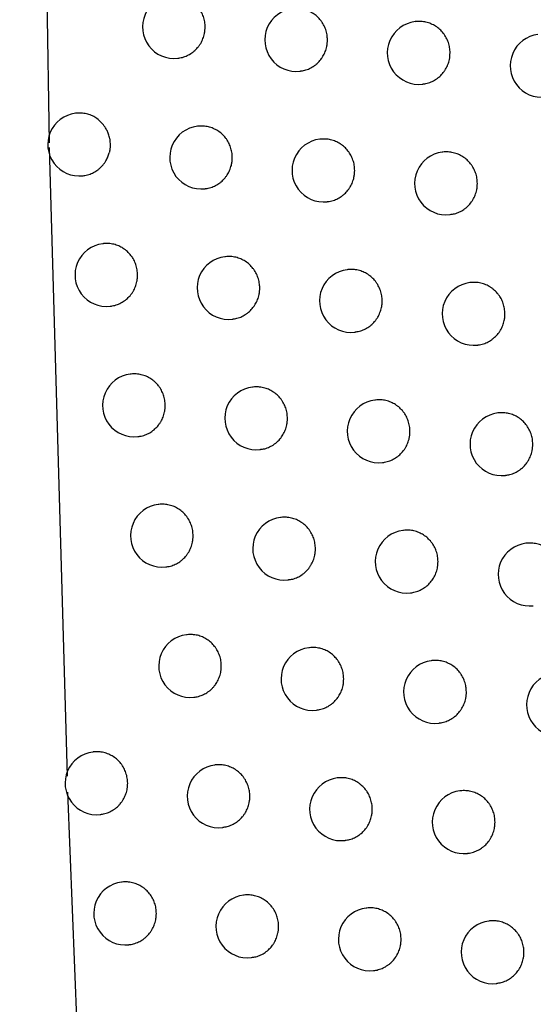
# Model space of a CAD drawing. Header units: millimetres. Extents: x -0.66 to 0.91, y -0.4 to 0.64.
# Tile 160 of 241: x 0.2825 to 0.29067, y 0.01576 to 0.03141. Entities that reach past the tile are written whole.
import ezdxf

# ---------------------------------------------------------------- set-up
doc = ezdxf.new("R2010")
doc.units = ezdxf.units.MM
doc.layers.add('FORMAT', color=7, linetype='Continuous')

msp = doc.modelspace()

# ---------------------------------------------------------------- linework, layer by layer
at = {"layer": 'FORMAT', "color": 7, "linetype": 'Continuous', "lineweight": 25}
for p, q in [((0.2825, 0.06182), (0.282967, 0.029459)), ((0.288796, 0.031384), (0.288788, 0.031383)), ((0.285014, 0.030802), (0.28502, 0.030803)), ((0.286958, 0.030596), (0.286964, 0.030597)), ((0.288907, 0.03039), (0.288913, 0.030391)), ((0.283395, 0.029928), (0.283386, 0.029927)), ((0.285335, 0.029721), (0.285326, 0.02972)), ((0.28728, 0.029515), (0.287271, 0.029514)), ((0.282969, 0.029382), (0.283255, 0.019389)), ((0.289229, 0.029309), (0.289221, 0.029308)), ((0.283505, 0.028934), (0.283511, 0.028935)), ((0.285445, 0.028727), (0.285452, 0.028728)), ((0.28739, 0.028521), (0.287397, 0.028522)), ((0.28934, 0.028316), (0.289347, 0.028316)), ((0.283829, 0.027854), (0.283821, 0.027853)), ((0.285771, 0.027647), (0.285762, 0.027646)), ((0.287717, 0.027441), (0.287708, 0.02744)), ((0.289668, 0.027236), (0.28966, 0.027235)), ((0.28394, 0.02686), (0.283946, 0.02686)), ((0.285881, 0.026653), (0.285888, 0.026654)), ((0.287827, 0.026447), (0.287834, 0.026448)), ((0.289779, 0.026242), (0.289785, 0.026243)), ((0.284268, 0.02578), (0.28426, 0.025779)), ((0.286211, 0.025574), (0.286203, 0.025573)), ((0.288158, 0.025368), (0.28815, 0.025367)), ((0.29011, 0.025163), (0.290102, 0.025162)), ((0.284379, 0.024787), (0.284385, 0.024787)), ((0.286322, 0.02458), (0.286328, 0.024581)), ((0.288269, 0.024374), (0.288276, 0.024375)), ((0.290221, 0.024169), (0.290228, 0.02417)), ((0.284712, 0.023708), (0.284704, 0.023707)), ((0.286656, 0.023502), (0.286648, 0.023501)), ((0.288604, 0.023296), (0.288596, 0.023295)), ((0.290558, 0.023091), (0.29055, 0.02309)), ((0.284823, 0.022714), (0.284829, 0.022715)), ((0.286767, 0.022508), (0.286773, 0.022509)), ((0.288715, 0.022302), (0.288722, 0.022303)), ((0.28516, 0.021637), (0.285152, 0.021636)), ((0.287105, 0.021431), (0.287097, 0.02143)), ((0.289055, 0.021225), (0.289047, 0.021224)), ((0.285271, 0.020643), (0.285277, 0.020644)), ((0.287216, 0.020437), (0.287223, 0.020438)), ((0.289166, 0.020231), (0.289173, 0.020232)), ((0.283671, 0.019773), (0.283663, 0.019772)), ((0.285613, 0.019567), (0.285605, 0.019566)), ((0.287559, 0.019361), (0.287551, 0.01936)), ((0.283263, 0.019136), (0.284041, -0.000927)), ((0.28951, 0.019155), (0.289502, 0.019154)), ((0.283782, 0.018779), (0.283788, 0.01878)), ((0.285724, 0.018573), (0.28573, 0.018574)), ((0.28767, 0.018367), (0.287677, 0.018368)), ((0.289621, 0.018161), (0.289628, 0.018162)), ((0.284127, 0.017704), (0.284119, 0.017703)), ((0.28607, 0.017497), (0.286062, 0.017496)), ((0.288018, 0.017292), (0.28801, 0.017291)), ((0.28997, 0.017086), (0.289962, 0.017085)), ((0.284238, 0.01671), (0.284244, 0.016711)), ((0.286181, 0.016504), (0.286188, 0.016504)), ((0.288129, 0.016298), (0.288135, 0.016299)), ((0.290081, 0.016092), (0.290088, 0.016093))]:
    msp.add_line(p, q, dxfattribs=at)
for centre in [(0.284954, 0.031299), (0.286898, 0.031092), (0.288847, 0.030887), (0.290801, 0.030682), (0.283446, 0.02943), (0.285386, 0.029224), (0.287331, 0.029018), (0.289281, 0.028812), (0.28388, 0.027356), (0.285822, 0.02715), (0.287768, 0.026944), (0.289719, 0.026738), (0.284319, 0.025283), (0.286262, 0.025077), (0.28821, 0.024871), (0.290162, 0.024666), (0.284763, 0.023211), (0.286707, 0.023005), (0.288656, 0.022799), (0.290609, 0.022594), (0.285211, 0.021139), (0.287157, 0.020933), (0.289106, 0.020728), (0.291061, 0.020523), (0.283722, 0.019276), (0.285664, 0.019069), (0.287611, 0.018863), (0.289562, 0.018658), (0.284178, 0.017206), (0.286122, 0.017), (0.288069, 0.016794), (0.290021, 0.016589)]:
    msp.add_arc(centre, 0.0005, 96.8344, 276.8344, dxfattribs=at)
for points, knots in [([(0.301512, 0.021373), (0.300104, 0.027961), (0.297285, 0.041138), (0.293571, 0.061018), (0.2902, 0.080972), (0.288299, 0.094334), (0.287348, 0.101017)], [0, 0, 0, 0, 0.249742, 0.499588, 0.749742, 1, 1, 1, 1]), ([(0.288429, 0.093385), (0.290303, 0.081283), (0.293171, 0.06276), (0.29794, 0.037969), (0.300687, 0.025266), (0.302061, 0.018913)], [0, 0, 0, 0, 0.4851335, 0.7425175, 1, 1, 1, 1]), ([(0.28545, 0.031299), (0.285449, 0.031312), (0.285448, 0.031354), (0.285439, 0.03141), (0.285423, 0.031463), (0.285402, 0.031516), (0.285376, 0.031565), (0.285343, 0.03161), (0.285308, 0.031653), (0.285267, 0.03169), (0.285222, 0.031722), (0.285174, 0.03175), (0.285123, 0.031772), (0.28507, 0.031787), (0.28503, 0.031795), (0.284989, 0.031799), (0.284947, 0.031799), (0.284918, 0.0318), (0.284904, 0.031796), (0.284903, 0.031796)], [0, 0, 0, 0, 0.04883, 0.148152, 0.198762, 0.247768, 0.346906, 0.397507, 0.446606, 0.545928, 0.596619, 0.645905, 0.745604, 0.796488, 0.845951, 0.895758, 0.9461, 0.997172, 1, 1, 1, 1]), ([(0.287395, 0.031093), (0.287393, 0.03112), (0.287392, 0.031162), (0.28738, 0.031217), (0.287368, 0.031258), (0.287347, 0.03131), (0.287321, 0.031359), (0.287288, 0.031404), (0.287252, 0.031447), (0.287211, 0.031485), (0.287166, 0.031516), (0.287118, 0.031544), (0.287067, 0.031566), (0.287014, 0.031581), (0.286973, 0.031589), (0.286932, 0.031593), (0.286891, 0.031593), (0.286862, 0.031593), (0.286848, 0.03159), (0.286847, 0.03159)], [0, 0, 0, 0, 0.098084, 0.148411, 0.199108, 0.248199, 0.34751, 0.398201, 0.447353, 0.546784, 0.597534, 0.646807, 0.746484, 0.79736, 0.84675, 0.896484, 0.946753, 0.997752, 1, 1, 1, 1]), ([(0.289345, 0.030887), (0.289344, 0.030915), (0.289342, 0.030957), (0.28933, 0.031012), (0.289318, 0.031052), (0.289297, 0.031104), (0.28927, 0.031154), (0.289238, 0.031199), (0.289201, 0.031242), (0.28916, 0.031279), (0.289115, 0.031311), (0.289067, 0.031339), (0.289015, 0.031361), (0.288962, 0.031376), (0.288922, 0.031383), (0.288881, 0.031387), (0.288839, 0.031387), (0.28881, 0.031388), (0.288796, 0.031384), (0.288796, 0.031384)], [0, 0, 0, 0, 0.0982199, 0.1486159, 0.1993825, 0.2485421, 0.3479921, 0.3987553, 0.4479503, 0.5474705, 0.5982679, 0.6475335, 0.7471965, 0.7980669, 0.8474011, 0.8970799, 0.9472922, 0.9982354, 1, 1, 1, 1]), ([(0.28502, 0.030804), (0.285029, 0.030805), (0.285052, 0.030807), (0.285088, 0.030816), (0.285141, 0.030832), (0.285191, 0.030856), (0.285238, 0.030886), (0.285271, 0.030911), (0.285302, 0.030939), (0.28533, 0.03097), (0.285356, 0.031003), (0.285379, 0.031038), (0.285406, 0.031087), (0.285426, 0.03114), (0.28544, 0.031197), (0.285448, 0.031246), (0.285449, 0.031281), (0.28545, 0.031299)], [0, 0, 0, 0, 0.038916, 0.097992, 0.157504, 0.272976, 0.331593, 0.391069, 0.44848, 0.506294, 0.564734, 0.624035, 0.681219, 0.796913, 0.855978, 0.92759, 1, 1, 1, 1]), ([(0.286964, 0.0306), (0.286987, 0.030602), (0.287024, 0.030606), (0.287073, 0.030622), (0.287111, 0.030638), (0.287148, 0.030657), (0.287183, 0.03068), (0.287216, 0.030705), (0.287257, 0.030742), (0.287294, 0.030785), (0.287324, 0.030832), (0.287351, 0.030881), (0.287371, 0.030933), (0.287386, 0.030991), (0.287393, 0.03104), (0.287394, 0.031075), (0.287395, 0.031093)], [0, 0, 0, 0, 0.098319, 0.15771, 0.215188, 0.273069, 0.331575, 0.390938, 0.448298, 0.564345, 0.623589, 0.680801, 0.796548, 0.855637, 0.927418, 1, 1, 1, 1]), ([(0.288913, 0.030393), (0.288923, 0.030393), (0.288946, 0.030395), (0.288982, 0.030404), (0.289022, 0.030417), (0.289061, 0.030433), (0.289097, 0.030452), (0.289133, 0.030474), (0.289166, 0.030499), (0.289207, 0.030537), (0.289243, 0.030579), (0.289274, 0.030626), (0.289301, 0.030675), (0.289321, 0.030728), (0.289336, 0.030786), (0.289343, 0.030834), (0.289344, 0.030869), (0.289345, 0.030887)], [0, 0, 0, 0, 0.0399743, 0.0988199, 0.1580987, 0.2154775, 0.2732582, 0.331662, 0.3909197, 0.4482258, 0.5641609, 0.6233446, 0.6805635, 0.7963217, 0.8554142, 0.9273061, 1, 1, 1, 1]), ([(0.283932, 0.029521), (0.283929, 0.029534), (0.283924, 0.029559), (0.283911, 0.029603), (0.28389, 0.029653), (0.283862, 0.029702), (0.28383, 0.029747), (0.283794, 0.029789), (0.283752, 0.029826), (0.283713, 0.029854), (0.283665, 0.029882), (0.283615, 0.029904), (0.283562, 0.029919), (0.283521, 0.029926), (0.283481, 0.029931), (0.283439, 0.029931), (0.28341, 0.02993), (0.283396, 0.029928), (0.283395, 0.029928)], [0, 0, 0, 0, 0.0505111, 0.1013214, 0.1835986, 0.2671863, 0.3238259, 0.4063075, 0.4900965, 0.5468677, 0.6019347, 0.7139241, 0.7709773, 0.8262996, 0.8820044, 0.9389147, 0.9962414, 1, 1, 1, 1]), ([(0.285881, 0.029224), (0.285881, 0.029237), (0.28588, 0.029279), (0.28587, 0.029335), (0.285854, 0.029389), (0.285834, 0.029441), (0.285807, 0.02949), (0.285775, 0.029535), (0.285739, 0.029578), (0.285698, 0.029616), (0.285653, 0.029647), (0.285605, 0.029675), (0.285554, 0.029697), (0.285501, 0.029712), (0.285461, 0.02972), (0.28542, 0.029724), (0.285379, 0.029724), (0.28535, 0.029725), (0.285335, 0.029721), (0.285335, 0.029721)], [0, 0, 0, 0, 0.048853, 0.148222, 0.198856, 0.247885, 0.347071, 0.397696, 0.44681, 0.546162, 0.596869, 0.646151, 0.745844, 0.796726, 0.846169, 0.895957, 0.946278, 0.997331, 1, 1, 1, 1]), ([(0.283932, 0.029521), (0.283937, 0.029465), (0.283944, 0.02939), (0.283928, 0.029318), (0.283923, 0.0293)], [0, 0, 0, 0, 0.750476, 1, 1, 1, 1]), ([(0.287828, 0.029018), (0.287826, 0.029045), (0.287824, 0.029087), (0.287813, 0.029142), (0.287801, 0.029183), (0.28778, 0.029235), (0.287753, 0.029284), (0.287721, 0.02933), (0.287685, 0.029372), (0.287644, 0.02941), (0.287598, 0.029442), (0.28755, 0.02947), (0.287499, 0.029491), (0.287446, 0.029506), (0.287406, 0.029514), (0.287365, 0.029518), (0.287323, 0.029518), (0.287294, 0.029518), (0.28728, 0.029515), (0.28728, 0.029515)], [0, 0, 0, 0, 0.09812, 0.148465, 0.199181, 0.248291, 0.347639, 0.398349, 0.447512, 0.546967, 0.59773, 0.647001, 0.746675, 0.797549, 0.846925, 0.896645, 0.946899, 0.997884, 1, 1, 1, 1]), ([(0.283511, 0.028935), (0.28352, 0.028936), (0.283543, 0.028939), (0.283579, 0.028947), (0.283619, 0.02896), (0.283657, 0.028976), (0.283693, 0.028995), (0.283729, 0.029017), (0.283762, 0.029043), (0.283793, 0.029071), (0.283821, 0.029101), (0.283847, 0.029134), (0.283875, 0.029178), (0.283903, 0.029232), (0.283917, 0.029277), (0.283923, 0.0293)], [0, 0, 0, 0, 0.046981, 0.119248, 0.192047, 0.262223, 0.332888, 0.405101, 0.477851, 0.547754, 0.618146, 0.690084, 0.762559, 0.880379, 1, 1, 1, 1]), ([(0.289779, 0.028812), (0.289778, 0.02884), (0.289776, 0.028882), (0.289764, 0.028937), (0.289752, 0.028978), (0.289731, 0.02903), (0.289704, 0.029079), (0.289672, 0.029125), (0.289635, 0.029167), (0.289594, 0.029205), (0.289549, 0.029237), (0.289501, 0.029264), (0.289449, 0.029286), (0.289396, 0.029301), (0.289355, 0.029308), (0.289314, 0.029313), (0.289273, 0.029312), (0.289244, 0.029313), (0.28923, 0.029309), (0.289229, 0.029309)], [0, 0, 0, 0, 0.0982449, 0.1486536, 0.199433, 0.2486051, 0.3480807, 0.3988571, 0.44806, 0.5475965, 0.5984026, 0.6476666, 0.7473268, 0.7981961, 0.8475197, 0.8971879, 0.9473897, 0.9983222, 1, 1, 1, 1]), ([(0.285451, 0.028729), (0.285461, 0.02873), (0.285484, 0.028732), (0.28552, 0.028741), (0.285573, 0.028757), (0.285623, 0.028781), (0.28567, 0.028811), (0.285703, 0.028836), (0.285734, 0.028864), (0.285762, 0.028895), (0.285788, 0.028928), (0.285811, 0.028963), (0.285837, 0.029012), (0.285858, 0.029065), (0.285872, 0.029123), (0.28588, 0.029171), (0.285881, 0.029206), (0.285881, 0.029224)], [0, 0, 0, 0, 0.039073, 0.098113, 0.157588, 0.272997, 0.331581, 0.391024, 0.448419, 0.506217, 0.564641, 0.623924, 0.681114, 0.796819, 0.855888, 0.927545, 1, 1, 1, 1]), ([(0.287397, 0.028523), (0.287406, 0.028524), (0.287429, 0.028526), (0.287466, 0.028535), (0.287505, 0.028547), (0.287544, 0.028563), (0.28758, 0.028582), (0.287616, 0.028605), (0.287649, 0.02863), (0.28769, 0.028668), (0.287726, 0.02871), (0.287757, 0.028757), (0.287784, 0.028806), (0.287804, 0.028859), (0.287818, 0.028916), (0.287826, 0.028965), (0.287827, 0.029), (0.287828, 0.029018)], [0, 0, 0, 0, 0.039622, 0.098542, 0.157897, 0.215343, 0.273191, 0.331664, 0.390993, 0.448334, 0.56434, 0.623562, 0.68077, 0.796508, 0.855592, 0.927396, 1, 1, 1, 1]), ([(0.289347, 0.02832), (0.28937, 0.028322), (0.289408, 0.028326), (0.289456, 0.028342), (0.289494, 0.028358), (0.289531, 0.028377), (0.289566, 0.028399), (0.2896, 0.028425), (0.289641, 0.028462), (0.289677, 0.028505), (0.289708, 0.028551), (0.289735, 0.028601), (0.289755, 0.028653), (0.28977, 0.028711), (0.289778, 0.02876), (0.289778, 0.028795), (0.289779, 0.028812)], [0, 0, 0, 0, 0.098757, 0.158025, 0.215395, 0.273166, 0.331561, 0.390809, 0.448115, 0.56405, 0.623233, 0.680463, 0.796244, 0.855348, 0.927273, 1, 1, 1, 1]), ([(0.284375, 0.027356), (0.284374, 0.027384), (0.284372, 0.027426), (0.28436, 0.02748), (0.284344, 0.027534), (0.284322, 0.027586), (0.284293, 0.027634), (0.284261, 0.027679), (0.284223, 0.02772), (0.284181, 0.027756), (0.284136, 0.027788), (0.284087, 0.027814), (0.284036, 0.027833), (0.283983, 0.027848), (0.283928, 0.027857), (0.283874, 0.027857), (0.283845, 0.027856), (0.28383, 0.027854), (0.283829, 0.027854)], [0, 0, 0, 0, 0.097828, 0.148024, 0.19859, 0.296771, 0.346603, 0.397158, 0.49556, 0.545501, 0.596163, 0.69501, 0.745177, 0.796068, 0.895336, 0.94572, 0.996834, 1, 1, 1, 1]), ([(0.286318, 0.02715), (0.286317, 0.027164), (0.286316, 0.027205), (0.286306, 0.027261), (0.286291, 0.027315), (0.28627, 0.027367), (0.286244, 0.027416), (0.286211, 0.027462), (0.286175, 0.027504), (0.286134, 0.027542), (0.286089, 0.027574), (0.286041, 0.027602), (0.28599, 0.027623), (0.285937, 0.027638), (0.285897, 0.027646), (0.285856, 0.02765), (0.285814, 0.02765), (0.285786, 0.02765), (0.285771, 0.027647), (0.285771, 0.027647)], [0, 0, 0, 0, 0.048874, 0.148285, 0.198941, 0.247992, 0.347221, 0.397869, 0.446995, 0.546374, 0.597095, 0.646374, 0.746061, 0.79694, 0.846363, 0.896132, 0.946434, 0.997468, 1, 1, 1, 1]), ([(0.288265, 0.026944), (0.288264, 0.026972), (0.288262, 0.027014), (0.28825, 0.027068), (0.288238, 0.027109), (0.288217, 0.027161), (0.288191, 0.027211), (0.288158, 0.027256), (0.288122, 0.027298), (0.288081, 0.027336), (0.288035, 0.027368), (0.287988, 0.027396), (0.287936, 0.027418), (0.287883, 0.027432), (0.287843, 0.02744), (0.287802, 0.027444), (0.28776, 0.027444), (0.287731, 0.027445), (0.287717, 0.027441), (0.287717, 0.027441)], [0, 0, 0, 0, 0.0981528, 0.1485146, 0.1992469, 0.2483727, 0.3477542, 0.3984818, 0.4476554, 0.5471315, 0.5979051, 0.6471746, 0.7468444, 0.7977172, 0.847079, 0.8967855, 0.9470255, 0.9979964, 1, 1, 1, 1]), ([(0.283946, 0.026861), (0.283955, 0.026862), (0.283978, 0.026865), (0.284014, 0.026873), (0.284054, 0.026886), (0.284092, 0.026902), (0.284128, 0.026921), (0.284164, 0.026943), (0.284208, 0.026977), (0.284247, 0.027016), (0.284282, 0.02706), (0.284312, 0.027107), (0.284337, 0.027158), (0.284355, 0.027211), (0.284366, 0.027255), (0.284373, 0.027304), (0.284374, 0.027339), (0.284375, 0.027356)], [0, 0, 0, 0, 0.038658, 0.097798, 0.157375, 0.214809, 0.273067, 0.331744, 0.391283, 0.506464, 0.564935, 0.624268, 0.738912, 0.79711, 0.856163, 0.927683, 1, 1, 1, 1]), ([(0.290218, 0.026739), (0.290216, 0.026766), (0.290214, 0.026808), (0.290202, 0.026863), (0.29019, 0.026904), (0.29017, 0.026956), (0.290143, 0.027006), (0.29011, 0.027051), (0.290074, 0.027093), (0.290032, 0.027131), (0.289987, 0.027163), (0.289939, 0.027191), (0.289888, 0.027212), (0.289834, 0.027227), (0.289794, 0.027235), (0.289752, 0.027239), (0.289711, 0.027239), (0.289682, 0.027239), (0.289668, 0.027236), (0.289668, 0.027236)], [0, 0, 0, 0, 0.0982677, 0.1486879, 0.1994791, 0.2486626, 0.3481615, 0.39895, 0.44816, 0.5477114, 0.5985255, 0.6477881, 0.7474457, 0.7983141, 0.8476281, 0.8972866, 0.9474786, 0.9984015, 1, 1, 1, 1]), ([(0.285887, 0.026655), (0.285897, 0.026656), (0.28592, 0.026658), (0.285956, 0.026667), (0.286009, 0.026683), (0.286059, 0.026707), (0.286106, 0.026737), (0.286139, 0.026762), (0.28618, 0.0268), (0.286216, 0.026842), (0.286247, 0.026889), (0.286274, 0.026938), (0.286294, 0.026991), (0.286308, 0.027049), (0.286316, 0.027097), (0.286317, 0.027132), (0.286318, 0.02715)], [0, 0, 0, 0, 0.039224, 0.098237, 0.157684, 0.273046, 0.331606, 0.391024, 0.44841, 0.56451, 0.623783, 0.680984, 0.79671, 0.85579, 0.927495, 1, 1, 1, 1]), ([(0.287834, 0.026452), (0.287857, 0.026454), (0.287894, 0.026457), (0.287943, 0.026474), (0.287981, 0.026489), (0.288018, 0.026509), (0.288053, 0.026531), (0.288086, 0.026556), (0.288117, 0.026584), (0.288145, 0.026615), (0.288171, 0.026648), (0.288194, 0.026683), (0.288221, 0.026732), (0.288241, 0.026785), (0.288256, 0.026843), (0.288264, 0.026891), (0.288265, 0.026926), (0.288265, 0.026944)], [0, 0, 0, 0, 0.09849, 0.157821, 0.215247, 0.273076, 0.331528, 0.390836, 0.448168, 0.505902, 0.564259, 0.623471, 0.680686, 0.796436, 0.855526, 0.927362, 1, 1, 1, 1]), ([(0.289785, 0.026244), (0.289795, 0.026245), (0.289818, 0.026247), (0.289855, 0.026256), (0.289895, 0.026268), (0.289933, 0.026284), (0.28997, 0.026303), (0.290005, 0.026326), (0.290038, 0.026351), (0.290079, 0.026389), (0.290116, 0.026431), (0.290147, 0.026478), (0.290173, 0.026527), (0.290194, 0.026579), (0.290208, 0.026637), (0.290216, 0.026686), (0.290217, 0.026721), (0.290218, 0.026739)], [0, 0, 0, 0, 0.040142, 0.098949, 0.15819, 0.215536, 0.273284, 0.331654, 0.390877, 0.448167, 0.564069, 0.623235, 0.68046, 0.796229, 0.855327, 0.927262, 1, 1, 1, 1]), ([(0.284814, 0.025283), (0.284813, 0.025311), (0.284811, 0.025352), (0.284799, 0.025407), (0.284784, 0.025461), (0.284761, 0.025513), (0.284733, 0.02556), (0.2847, 0.025606), (0.284663, 0.025647), (0.28462, 0.025683), (0.284575, 0.025715), (0.284526, 0.025741), (0.284475, 0.02576), (0.284422, 0.025775), (0.284367, 0.025783), (0.284312, 0.025784), (0.284284, 0.025783), (0.284269, 0.02578), (0.284268, 0.02578)], [0, 0, 0, 0, 0.097879, 0.148102, 0.198694, 0.296928, 0.346787, 0.397369, 0.495803, 0.545761, 0.596441, 0.695281, 0.745444, 0.796333, 0.895557, 0.945918, 0.99701, 1, 1, 1, 1]), ([(0.286758, 0.025077), (0.286758, 0.025091), (0.286757, 0.025132), (0.286747, 0.025188), (0.286731, 0.025242), (0.286711, 0.025294), (0.286684, 0.025343), (0.286652, 0.025389), (0.286616, 0.025431), (0.286575, 0.025469), (0.286529, 0.025501), (0.286482, 0.025529), (0.286431, 0.02555), (0.286378, 0.025565), (0.286337, 0.025573), (0.286296, 0.025577), (0.286255, 0.025577), (0.286226, 0.025578), (0.286212, 0.025574), (0.286211, 0.025574)], [0, 0, 0, 0, 0.048895, 0.148348, 0.199025, 0.248097, 0.347368, 0.398038, 0.447178, 0.546584, 0.59732, 0.646596, 0.746279, 0.797156, 0.846564, 0.896316, 0.946601, 0.997618, 1, 1, 1, 1]), ([(0.288707, 0.024871), (0.288706, 0.024899), (0.288704, 0.024941), (0.288692, 0.024996), (0.28868, 0.025036), (0.288659, 0.025088), (0.288633, 0.025138), (0.2886, 0.025183), (0.288564, 0.025226), (0.288523, 0.025263), (0.288477, 0.025295), (0.288429, 0.025323), (0.288378, 0.025345), (0.288325, 0.02536), (0.288284, 0.025367), (0.288243, 0.025372), (0.288202, 0.025371), (0.288173, 0.025372), (0.288159, 0.025368), (0.288158, 0.025368)], [0, 0, 0, 0, 0.098183, 0.14856, 0.199308, 0.248449, 0.347861, 0.398604, 0.447787, 0.547283, 0.598067, 0.647335, 0.747001, 0.797873, 0.847222, 0.896915, 0.947143, 0.998101, 1, 1, 1, 1]), ([(0.284385, 0.024788), (0.284394, 0.024789), (0.284417, 0.024791), (0.284453, 0.0248), (0.284493, 0.024813), (0.284531, 0.024828), (0.284568, 0.024848), (0.284603, 0.02487), (0.284647, 0.024904), (0.284687, 0.024943), (0.284721, 0.024987), (0.284752, 0.025034), (0.284776, 0.025084), (0.284794, 0.025138), (0.284805, 0.025182), (0.284813, 0.025231), (0.284814, 0.025265), (0.284814, 0.025283)], [0, 0, 0, 0, 0.03883, 0.09793, 0.157467, 0.214866, 0.273088, 0.331728, 0.39123, 0.506376, 0.564829, 0.624142, 0.738799, 0.797003, 0.856061, 0.927632, 1, 1, 1, 1]), ([(0.286328, 0.024585), (0.286351, 0.024587), (0.286388, 0.02459), (0.286449, 0.024611), (0.2865, 0.024634), (0.286547, 0.024664), (0.28658, 0.024689), (0.286611, 0.024717), (0.286639, 0.024748), (0.286665, 0.024781), (0.286688, 0.024816), (0.286714, 0.024865), (0.286735, 0.024918), (0.286749, 0.024975), (0.286757, 0.025024), (0.286758, 0.025059), (0.286758, 0.025077)], [0, 0, 0, 0, 0.0982041, 0.1576228, 0.2729342, 0.3314676, 0.3908587, 0.4482333, 0.5060109, 0.5644135, 0.6236732, 0.6808818, 0.7966218, 0.8557081, 0.927454, 1, 1, 1, 1]), ([(0.290661, 0.024666), (0.290659, 0.024694), (0.290657, 0.024736), (0.290645, 0.024791), (0.290633, 0.024831), (0.290613, 0.024883), (0.290586, 0.024933), (0.290553, 0.024978), (0.290517, 0.025021), (0.290475, 0.025058), (0.29043, 0.02509), (0.290382, 0.025118), (0.29033, 0.02514), (0.290277, 0.025154), (0.290236, 0.025162), (0.290195, 0.025166), (0.290154, 0.025166), (0.290125, 0.025166), (0.290111, 0.025163), (0.29011, 0.025163)], [0, 0, 0, 0, 0.0982884, 0.1487192, 0.1995209, 0.2487148, 0.3482348, 0.3990343, 0.4482509, 0.5478157, 0.598637, 0.6478984, 0.7475537, 0.7984213, 0.8477264, 0.8973762, 0.9475594, 0.9984735, 1, 1, 1, 1]), ([(0.288276, 0.024377), (0.288285, 0.024377), (0.288308, 0.024379), (0.288345, 0.024388), (0.288385, 0.024401), (0.288423, 0.024417), (0.28846, 0.024436), (0.288495, 0.024458), (0.288528, 0.024484), (0.288569, 0.024521), (0.288606, 0.024563), (0.288636, 0.02461), (0.288663, 0.024659), (0.288683, 0.024712), (0.288698, 0.02477), (0.288706, 0.024818), (0.288707, 0.024854), (0.288707, 0.024871)], [0, 0, 0, 0, 0.039839, 0.098711, 0.158016, 0.21542, 0.273225, 0.331654, 0.390938, 0.448257, 0.564219, 0.623418, 0.680634, 0.796386, 0.855476, 0.927337, 1, 1, 1, 1]), ([(0.290228, 0.024174), (0.290251, 0.024176), (0.290289, 0.024179), (0.290337, 0.024196), (0.290376, 0.024211), (0.290413, 0.024231), (0.290448, 0.024253), (0.290481, 0.024278), (0.290522, 0.024316), (0.290559, 0.024358), (0.29059, 0.024405), (0.290616, 0.024454), (0.290637, 0.024507), (0.290651, 0.024565), (0.290659, 0.024613), (0.29066, 0.024648), (0.290661, 0.024666)], [0, 0, 0, 0, 0.098875, 0.158108, 0.215448, 0.273189, 0.331553, 0.390769, 0.448061, 0.563966, 0.623133, 0.680368, 0.79616, 0.855268, 0.927233, 1, 1, 1, 1]), ([(0.285258, 0.023211), (0.285257, 0.023238), (0.285255, 0.02328), (0.285243, 0.023335), (0.285228, 0.023389), (0.285205, 0.02344), (0.285177, 0.023488), (0.285144, 0.023534), (0.285106, 0.023575), (0.285064, 0.02361), (0.285019, 0.023642), (0.28497, 0.023669), (0.284919, 0.023688), (0.284866, 0.023703), (0.284811, 0.023711), (0.284756, 0.023712), (0.284727, 0.023711), (0.284713, 0.023708), (0.284712, 0.023708)], [0, 0, 0, 0, 0.097928, 0.148175, 0.198792, 0.297075, 0.346959, 0.397567, 0.496032, 0.546006, 0.596702, 0.695535, 0.745696, 0.796582, 0.895764, 0.946104, 0.997176, 1, 1, 1, 1]), ([(0.287204, 0.023005), (0.287202, 0.023032), (0.2872, 0.023074), (0.287189, 0.023129), (0.287176, 0.02317), (0.287156, 0.023222), (0.287129, 0.023271), (0.287097, 0.023317), (0.287061, 0.023359), (0.28702, 0.023397), (0.286974, 0.023429), (0.286927, 0.023457), (0.286876, 0.023478), (0.286822, 0.023493), (0.286782, 0.023501), (0.286741, 0.023505), (0.286699, 0.023505), (0.286671, 0.023505), (0.286656, 0.023502), (0.286656, 0.023502)], [0, 0, 0, 0, 0.098081, 0.148407, 0.199102, 0.248192, 0.3475, 0.39819, 0.447341, 0.546769, 0.597518, 0.646791, 0.746468, 0.797343, 0.846733, 0.896468, 0.946737, 0.997737, 1, 1, 1, 1]), ([(0.284829, 0.022715), (0.284838, 0.022717), (0.284861, 0.022719), (0.284897, 0.022728), (0.284937, 0.02274), (0.284975, 0.022756), (0.285012, 0.022775), (0.285047, 0.022798), (0.285091, 0.022832), (0.285131, 0.022871), (0.285165, 0.022915), (0.285196, 0.022962), (0.28522, 0.023012), (0.285238, 0.023065), (0.285249, 0.02311), (0.285257, 0.023158), (0.285258, 0.023193), (0.285258, 0.023211)], [0, 0, 0, 0, 0.038992, 0.098055, 0.157554, 0.21492, 0.273109, 0.331715, 0.391182, 0.506295, 0.564731, 0.624025, 0.738694, 0.796903, 0.855967, 0.927584, 1, 1, 1, 1]), ([(0.289154, 0.022799), (0.289152, 0.022827), (0.28915, 0.022869), (0.289138, 0.022924), (0.289126, 0.022964), (0.289106, 0.023017), (0.289079, 0.023066), (0.289046, 0.023111), (0.28901, 0.023154), (0.288969, 0.023191), (0.288923, 0.023223), (0.288875, 0.023251), (0.288824, 0.023273), (0.288771, 0.023288), (0.28873, 0.023295), (0.288689, 0.0233), (0.288648, 0.023299), (0.288619, 0.0233), (0.288605, 0.023296), (0.288604, 0.023296)], [0, 0, 0, 0, 0.098211, 0.148602, 0.199364, 0.248519, 0.347959, 0.398717, 0.447909, 0.547423, 0.598217, 0.647482, 0.747145, 0.798016, 0.847353, 0.897035, 0.947251, 0.998197, 1, 1, 1, 1]), ([(0.291108, 0.022594), (0.291107, 0.022622), (0.291105, 0.022664), (0.291093, 0.022719), (0.291081, 0.022759), (0.29106, 0.022812), (0.291033, 0.022861), (0.291001, 0.022907), (0.290964, 0.022949), (0.290923, 0.022987), (0.290877, 0.023018), (0.290829, 0.023046), (0.290778, 0.023068), (0.290724, 0.023083), (0.290683, 0.02309), (0.290642, 0.023095), (0.290601, 0.023094), (0.290572, 0.023095), (0.290558, 0.023091), (0.290558, 0.023091)], [0, 0, 0, 0, 0.098307, 0.148747, 0.199559, 0.248762, 0.348301, 0.399111, 0.448333, 0.54791, 0.598738, 0.647998, 0.747651, 0.798518, 0.847815, 0.897457, 0.947632, 0.998539, 1, 1, 1, 1]), ([(0.286773, 0.022513), (0.286796, 0.022515), (0.286833, 0.022518), (0.286882, 0.022534), (0.28692, 0.02255), (0.286956, 0.022569), (0.286992, 0.022592), (0.287025, 0.022617), (0.287066, 0.022655), (0.287102, 0.022697), (0.287133, 0.022744), (0.28716, 0.022793), (0.28718, 0.022846), (0.287194, 0.022903), (0.287202, 0.022952), (0.287203, 0.022987), (0.287204, 0.023005)], [0, 0, 0, 0, 0.098304, 0.157694, 0.215173, 0.273055, 0.331562, 0.390926, 0.448288, 0.564339, 0.623585, 0.680798, 0.796547, 0.855637, 0.927418, 1, 1, 1, 1]), ([(0.288722, 0.022305), (0.288731, 0.022305), (0.288755, 0.022307), (0.288791, 0.022316), (0.288831, 0.022329), (0.288869, 0.022345), (0.288906, 0.022364), (0.288941, 0.022386), (0.288974, 0.022412), (0.289016, 0.022449), (0.289052, 0.022492), (0.289083, 0.022538), (0.289109, 0.022587), (0.28913, 0.02264), (0.289144, 0.022698), (0.289152, 0.022747), (0.289153, 0.022782), (0.289154, 0.022799)], [0, 0, 0, 0, 0.039936, 0.098786, 0.15807, 0.215454, 0.27324, 0.33165, 0.390914, 0.448224, 0.564167, 0.623355, 0.680574, 0.796333, 0.855426, 0.927312, 1, 1, 1, 1]), ([(0.285707, 0.02114), (0.285707, 0.021153), (0.285706, 0.021195), (0.285696, 0.021251), (0.28568, 0.021305), (0.28566, 0.021357), (0.285633, 0.021406), (0.285601, 0.021451), (0.285565, 0.021494), (0.285524, 0.021531), (0.285479, 0.021563), (0.285431, 0.021591), (0.28538, 0.021613), (0.285327, 0.021628), (0.285286, 0.021636), (0.285246, 0.02164), (0.285204, 0.02164), (0.285175, 0.02164), (0.285161, 0.021637), (0.28516, 0.021637)], [0, 0, 0, 0, 0.0488564, 0.1482317, 0.1988693, 0.2479021, 0.3470944, 0.3977237, 0.4468393, 0.5461953, 0.5969045, 0.6461862, 0.7458781, 0.7967592, 0.8461988, 0.8959832, 0.9463012, 0.9973502, 1, 1, 1, 1]), ([(0.287653, 0.020934), (0.287652, 0.020961), (0.28765, 0.021003), (0.287638, 0.021058), (0.287626, 0.021099), (0.287606, 0.021151), (0.287579, 0.0212), (0.287547, 0.021246), (0.28751, 0.021288), (0.287469, 0.021326), (0.287424, 0.021358), (0.287376, 0.021386), (0.287325, 0.021407), (0.287272, 0.021422), (0.287231, 0.02143), (0.28719, 0.021434), (0.287149, 0.021434), (0.28712, 0.021434), (0.287106, 0.021431), (0.287105, 0.021431)], [0, 0, 0, 0, 0.098116, 0.148459, 0.199173, 0.24828, 0.347624, 0.398332, 0.447494, 0.546946, 0.597706, 0.646977, 0.74665, 0.797523, 0.846899, 0.896619, 0.946873, 0.997858, 1, 1, 1, 1]), ([(0.285277, 0.020645), (0.285286, 0.020646), (0.285309, 0.020648), (0.285346, 0.020657), (0.285398, 0.020673), (0.285449, 0.020697), (0.285495, 0.020727), (0.285529, 0.020752), (0.285559, 0.02078), (0.285588, 0.020811), (0.285614, 0.020844), (0.285637, 0.020879), (0.285663, 0.020928), (0.285683, 0.020981), (0.285698, 0.021038), (0.285706, 0.021087), (0.285707, 0.021122), (0.285707, 0.02114)], [0, 0, 0, 0, 0.039093, 0.098125, 0.157592, 0.27299, 0.331569, 0.391006, 0.448399, 0.506195, 0.564618, 0.623899, 0.681091, 0.7968, 0.855871, 0.927536, 1, 1, 1, 1]), ([(0.289604, 0.020728), (0.289603, 0.020756), (0.289601, 0.020798), (0.289589, 0.020853), (0.289577, 0.020893), (0.289557, 0.020946), (0.28953, 0.020995), (0.289497, 0.02104), (0.289461, 0.021083), (0.28942, 0.021121), (0.289374, 0.021152), (0.289326, 0.02118), (0.289275, 0.021202), (0.289222, 0.021217), (0.289181, 0.021224), (0.28914, 0.021229), (0.289098, 0.021228), (0.28907, 0.021229), (0.289055, 0.021225), (0.289055, 0.021225)], [0, 0, 0, 0, 0.098236, 0.14864, 0.199415, 0.248583, 0.348049, 0.398821, 0.448021, 0.547551, 0.598354, 0.647618, 0.747278, 0.798147, 0.847474, 0.897145, 0.94735, 0.998286, 1, 1, 1, 1]), ([(0.287222, 0.020439), (0.287232, 0.02044), (0.287255, 0.020442), (0.287291, 0.020451), (0.287331, 0.020463), (0.287369, 0.020479), (0.287406, 0.020498), (0.287441, 0.020521), (0.287475, 0.020546), (0.287516, 0.020583), (0.287552, 0.020626), (0.287583, 0.020673), (0.287609, 0.020722), (0.28763, 0.020774), (0.287644, 0.020832), (0.287652, 0.020881), (0.287653, 0.020916), (0.287653, 0.020934)], [0, 0, 0, 0, 0.039606, 0.098526, 0.15788, 0.215327, 0.273177, 0.331652, 0.390982, 0.448324, 0.564334, 0.623558, 0.680767, 0.796508, 0.855593, 0.927396, 1, 1, 1, 1]), ([(0.289173, 0.020234), (0.289182, 0.020234), (0.289205, 0.020236), (0.289242, 0.020245), (0.289282, 0.020258), (0.28932, 0.020274), (0.289357, 0.020293), (0.289392, 0.020315), (0.289425, 0.020341), (0.289466, 0.020378), (0.289503, 0.020421), (0.289534, 0.020467), (0.28956, 0.020517), (0.289581, 0.020569), (0.289595, 0.020627), (0.289603, 0.020676), (0.289604, 0.020711), (0.289604, 0.020728)], [0, 0, 0, 0, 0.040025, 0.098855, 0.158119, 0.215486, 0.273255, 0.331646, 0.390891, 0.448193, 0.564119, 0.623297, 0.680519, 0.796284, 0.85538, 0.927289, 1, 1, 1, 1]), ([(0.283788, 0.01878), (0.283797, 0.018781), (0.28382, 0.018784), (0.283856, 0.018793), (0.283896, 0.018805), (0.283934, 0.018821), (0.28397, 0.01884), (0.284006, 0.018863), (0.284039, 0.018888), (0.28407, 0.018916), (0.284098, 0.018947), (0.284124, 0.01898), (0.284154, 0.019027), (0.284179, 0.019077), (0.284197, 0.01913), (0.284208, 0.019175), (0.284216, 0.019223), (0.284219, 0.019286), (0.284214, 0.019345), (0.284202, 0.0194), (0.284186, 0.019454), (0.284164, 0.019505), (0.284136, 0.019553), (0.284103, 0.019599), (0.284066, 0.01964), (0.284023, 0.019675), (0.283978, 0.019707), (0.283929, 0.019733), (0.283878, 0.019753), (0.283838, 0.019764), (0.283798, 0.019772), (0.283757, 0.019776), (0.283716, 0.019777), (0.283687, 0.019776), (0.283672, 0.019773), (0.283671, 0.019773)], [0, 0, 0, 0, 0.0179, 0.045233, 0.072768, 0.099313, 0.126044, 0.153359, 0.180878, 0.207332, 0.234167, 0.261196, 0.288622, 0.341626, 0.368532, 0.395834, 0.428906, 0.462348, 0.515142, 0.541941, 0.56913, 0.621923, 0.648718, 0.675902, 0.72881, 0.755662, 0.782902, 0.836041, 0.863011, 0.89037, 0.916884, 0.943581, 0.970857, 0.998332, 1, 1, 1, 1]), ([(0.28616, 0.019069), (0.28616, 0.019083), (0.286159, 0.019125), (0.286149, 0.019181), (0.286133, 0.019234), (0.286113, 0.019286), (0.286086, 0.019336), (0.286054, 0.019381), (0.286018, 0.019424), (0.285977, 0.019461), (0.285931, 0.019493), (0.285884, 0.019521), (0.285833, 0.019543), (0.28578, 0.019558), (0.285739, 0.019566), (0.285698, 0.01957), (0.285657, 0.01957), (0.285628, 0.01957), (0.285614, 0.019567), (0.285613, 0.019567)], [0, 0, 0, 0, 0.048877, 0.148294, 0.198953, 0.248006, 0.347241, 0.397892, 0.44702, 0.546402, 0.597126, 0.646404, 0.746089, 0.796968, 0.846388, 0.896154, 0.946453, 0.997484, 1, 1, 1, 1]), ([(0.288108, 0.018864), (0.288106, 0.018891), (0.288104, 0.018933), (0.288093, 0.018988), (0.288081, 0.019029), (0.28806, 0.019081), (0.288033, 0.01913), (0.288001, 0.019176), (0.287965, 0.019218), (0.287923, 0.019256), (0.287878, 0.019288), (0.28783, 0.019316), (0.287779, 0.019337), (0.287726, 0.019352), (0.287685, 0.01936), (0.287644, 0.019364), (0.287603, 0.019364), (0.287574, 0.019364), (0.28756, 0.019361), (0.287559, 0.019361)], [0, 0, 0, 0, 0.0981486, 0.1485083, 0.1992384, 0.2483621, 0.3477393, 0.3984647, 0.4476366, 0.5471092, 0.597881, 0.6471499, 0.7468184, 0.7976905, 0.8470526, 0.8967593, 0.9469996, 0.9979708, 1, 1, 1, 1]), ([(0.29006, 0.018658), (0.290059, 0.018686), (0.290057, 0.018728), (0.290045, 0.018783), (0.290033, 0.018823), (0.290012, 0.018876), (0.289985, 0.018925), (0.289953, 0.018971), (0.289916, 0.019013), (0.289875, 0.019051), (0.289829, 0.019082), (0.289781, 0.01911), (0.28973, 0.019132), (0.289677, 0.019147), (0.289622, 0.019157), (0.289567, 0.019159), (0.289525, 0.019158), (0.289511, 0.019155), (0.28951, 0.019155)], [0, 0, 0, 0, 0.098267, 0.148687, 0.199478, 0.248662, 0.34816, 0.398948, 0.448159, 0.547713, 0.598528, 0.647794, 0.74746, 0.798332, 0.847653, 0.947429, 0.998359, 1, 1, 1, 1]), ([(0.28573, 0.018577), (0.285753, 0.018579), (0.28579, 0.018583), (0.285851, 0.018603), (0.285902, 0.018627), (0.285948, 0.018656), (0.285982, 0.018682), (0.286012, 0.01871), (0.286041, 0.01874), (0.286067, 0.018773), (0.28609, 0.018809), (0.286116, 0.018858), (0.286137, 0.01891), (0.286151, 0.018968), (0.286159, 0.019017), (0.28616, 0.019052), (0.28616, 0.019069)], [0, 0, 0, 0, 0.098107, 0.15755, 0.272907, 0.331464, 0.390879, 0.448266, 0.506056, 0.564472, 0.623745, 0.680951, 0.796686, 0.85577, 0.927485, 1, 1, 1, 1]), ([(0.287676, 0.018371), (0.2877, 0.018374), (0.287737, 0.018377), (0.287785, 0.018393), (0.287824, 0.018409), (0.28786, 0.018428), (0.287896, 0.018451), (0.287929, 0.018476), (0.28797, 0.018513), (0.288006, 0.018556), (0.288037, 0.018603), (0.288064, 0.018652), (0.288084, 0.018704), (0.288098, 0.018762), (0.288106, 0.018811), (0.288107, 0.018846), (0.288108, 0.018864)], [0, 0, 0, 0, 0.098484, 0.157821, 0.215254, 0.27309, 0.33155, 0.390866, 0.448205, 0.564209, 0.62343, 0.680651, 0.796415, 0.855512, 0.927355, 1, 1, 1, 1]), ([(0.289628, 0.018164), (0.289637, 0.018165), (0.289661, 0.018166), (0.289697, 0.018175), (0.289737, 0.018188), (0.289775, 0.018204), (0.289812, 0.018223), (0.289847, 0.018245), (0.289881, 0.018271), (0.289922, 0.018308), (0.289958, 0.018351), (0.289989, 0.018397), (0.290016, 0.018447), (0.290036, 0.018499), (0.290051, 0.018557), (0.290058, 0.018606), (0.290059, 0.018641), (0.29006, 0.018658)], [0, 0, 0, 0, 0.040107, 0.098919, 0.158164, 0.215515, 0.273268, 0.331643, 0.390871, 0.448165, 0.564075, 0.623244, 0.680469, 0.796239, 0.855337, 0.927267, 1, 1, 1, 1]), ([(0.284674, 0.017206), (0.284672, 0.017234), (0.28467, 0.017276), (0.284659, 0.017331), (0.284643, 0.017384), (0.28462, 0.017436), (0.284592, 0.017484), (0.28456, 0.017529), (0.284522, 0.01757), (0.28448, 0.017606), (0.284434, 0.017638), (0.284386, 0.017664), (0.284334, 0.017684), (0.284281, 0.017699), (0.284226, 0.017707), (0.284172, 0.017707), (0.284143, 0.017706), (0.284128, 0.017704), (0.284127, 0.017704)], [0, 0, 0, 0, 0.097896, 0.148127, 0.198728, 0.296979, 0.346846, 0.397437, 0.495882, 0.545846, 0.596531, 0.695369, 0.745531, 0.796419, 0.895628, 0.945982, 0.997066, 1, 1, 1, 1]), ([(0.286618, 0.017), (0.286617, 0.017014), (0.286616, 0.017056), (0.286607, 0.017111), (0.286591, 0.017165), (0.28657, 0.017217), (0.286544, 0.017267), (0.286511, 0.017312), (0.286475, 0.017354), (0.286434, 0.017392), (0.286389, 0.017424), (0.286341, 0.017452), (0.28629, 0.017474), (0.286237, 0.017489), (0.286196, 0.017496), (0.286155, 0.017501), (0.286114, 0.0175), (0.286085, 0.017501), (0.286071, 0.017497), (0.28607, 0.017497)], [0, 0, 0, 0, 0.048897, 0.148355, 0.199035, 0.248109, 0.347385, 0.398058, 0.447199, 0.546607, 0.597345, 0.646621, 0.746302, 0.797179, 0.846584, 0.896333, 0.946616, 0.99763, 1, 1, 1, 1]), ([(0.288567, 0.016795), (0.288565, 0.016822), (0.288563, 0.016864), (0.288551, 0.016919), (0.288539, 0.01696), (0.288519, 0.017012), (0.288492, 0.017061), (0.28846, 0.017107), (0.288423, 0.017149), (0.288382, 0.017187), (0.288337, 0.017219), (0.288289, 0.017246), (0.288238, 0.017268), (0.288184, 0.017283), (0.288144, 0.017291), (0.288103, 0.017295), (0.288061, 0.017295), (0.288032, 0.017295), (0.288018, 0.017292), (0.288018, 0.017291)], [0, 0, 0, 0, 0.098179, 0.148555, 0.199301, 0.24844, 0.347849, 0.39859, 0.447772, 0.547265, 0.598048, 0.647315, 0.746981, 0.797852, 0.847202, 0.896897, 0.947125, 0.998084, 1, 1, 1, 1]), ([(0.284244, 0.016711), (0.284253, 0.016712), (0.284276, 0.016715), (0.284312, 0.016723), (0.284352, 0.016736), (0.28439, 0.016752), (0.284427, 0.016771), (0.284462, 0.016793), (0.284506, 0.016827), (0.284546, 0.016867), (0.28458, 0.01691), (0.284611, 0.016957), (0.284635, 0.017008), (0.284653, 0.017061), (0.284664, 0.017105), (0.284672, 0.017154), (0.284673, 0.017189), (0.284674, 0.017206)], [0, 0, 0, 0, 0.038886, 0.097971, 0.157492, 0.214878, 0.273088, 0.331716, 0.391204, 0.50634, 0.564787, 0.624095, 0.738758, 0.796965, 0.856026, 0.927614, 1, 1, 1, 1]), ([(0.29052, 0.016589), (0.290519, 0.016617), (0.290517, 0.016659), (0.290505, 0.016714), (0.290493, 0.016755), (0.290472, 0.016807), (0.290445, 0.016856), (0.290412, 0.016902), (0.290376, 0.016944), (0.290335, 0.016982), (0.290289, 0.017014), (0.290241, 0.017041), (0.29019, 0.017063), (0.290136, 0.017078), (0.290096, 0.017085), (0.290055, 0.01709), (0.290013, 0.01709), (0.289984, 0.017089), (0.28997, 0.017086), (0.28997, 0.017086)], [0, 0, 0, 0, 0.09828, 0.148706, 0.199503, 0.248693, 0.348204, 0.398999, 0.448213, 0.547771, 0.598589, 0.64785, 0.747505, 0.798372, 0.84768, 0.897332, 0.947517, 0.998434, 1, 1, 1, 1]), ([(0.286187, 0.016508), (0.28621, 0.01651), (0.286247, 0.016513), (0.286309, 0.016534), (0.286359, 0.016557), (0.286406, 0.016587), (0.286439, 0.016613), (0.28647, 0.016641), (0.286498, 0.016671), (0.286524, 0.016704), (0.286547, 0.016739), (0.286574, 0.016789), (0.286594, 0.016841), (0.286609, 0.016899), (0.286616, 0.016948), (0.286617, 0.016983), (0.286618, 0.017)], [0, 0, 0, 0, 0.098211, 0.157623, 0.272926, 0.331455, 0.390842, 0.448216, 0.505993, 0.564394, 0.623653, 0.680863, 0.796607, 0.855695, 0.927447, 1, 1, 1, 1]), ([(0.288135, 0.0163), (0.288145, 0.016301), (0.288168, 0.016302), (0.288204, 0.016312), (0.288244, 0.016324), (0.288282, 0.01634), (0.288319, 0.016359), (0.288354, 0.016382), (0.288388, 0.016407), (0.288429, 0.016444), (0.288465, 0.016487), (0.288496, 0.016534), (0.288522, 0.016583), (0.288543, 0.016635), (0.288557, 0.016693), (0.288565, 0.016742), (0.288566, 0.016777), (0.288567, 0.016795)], [0, 0, 0, 0, 0.039822, 0.098694, 0.158, 0.215405, 0.273212, 0.331642, 0.390928, 0.448249, 0.564215, 0.623416, 0.680632, 0.796387, 0.855478, 0.927338, 1, 1, 1, 1]), ([(0.290087, 0.016097), (0.290111, 0.016099), (0.290148, 0.016102), (0.290197, 0.016119), (0.290235, 0.016135), (0.290272, 0.016154), (0.290307, 0.016176), (0.29034, 0.016202), (0.290382, 0.016239), (0.290418, 0.016282), (0.290449, 0.016328), (0.290475, 0.016378), (0.290496, 0.01643), (0.290511, 0.016488), (0.290518, 0.016537), (0.290519, 0.016572), (0.29052, 0.016589)], [0, 0, 0, 0, 0.098846, 0.158083, 0.215428, 0.273174, 0.331543, 0.390765, 0.448059, 0.563971, 0.623142, 0.680378, 0.796169, 0.855278, 0.927238, 1, 1, 1, 1])]:
    msp.add_open_spline(points, degree=3, knots=knots, dxfattribs=at)

doc.saveas('drawing.dxf')
